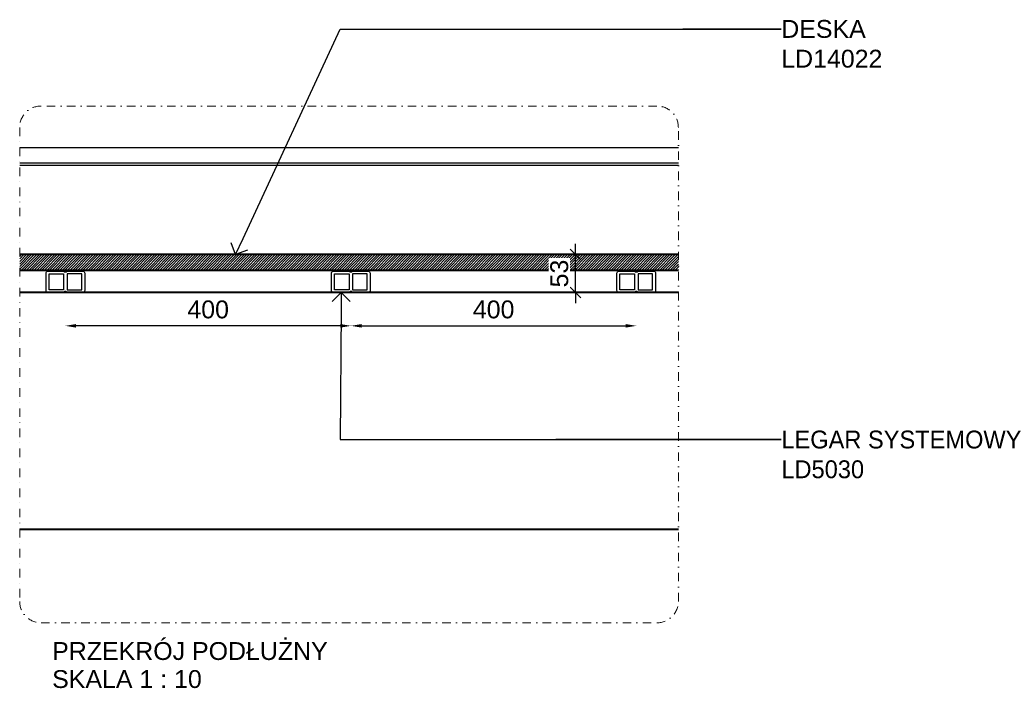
# Model space of a CAD drawing. Header units: millimetres. Extents: x -1898 to 1013, y -439 to 713.
# Tile 1 of 54: x -1898 to -518, y -439 to 497. Entities that reach past the tile are written whole.
import ezdxf
from ezdxf import colors
from ezdxf.entities.mleader import LeaderData, LeaderLine
from ezdxf.math import Vec2, Vec3

# ---------------------------------------------------------------- set-up
doc = ezdxf.new("R2010")
doc.units = ezdxf.units.MM
doc.linetypes.add('Dash dot', pattern=[1.4, 0.6, -0.4, 0, -0.4])
for name, color, linetype, lineweight in [('A-ANNO-DIMS', 7, 'Continuous', 9), ('A-ANNO-SYMB', 7, 'Continuous', 9), ('ecoteak_schody', 7, 'Continuous', 40), ('G-ANNO-DIMS', 7, 'Continuous', 9)]:
    doc.layers.add(name, color=color, linetype=linetype, lineweight=lineweight)
doc.layers.add('ecoteak_profil', color=2, linetype='Continuous')
doc.layers.add('ecoteak_szraf', color=8, linetype='Continuous')
doc.styles.add('ID_Arial_skala 1 100', font='arial.ttf', dxfattribs={"height": 25})
doc.dimstyles.new('ID_Arial skala 1 100', dxfattribs={"dimscale": 30.48, "dimtxt": 25, "dimasz": 0.492126, "dimexe": 0.492126, "dimexo": 0.492126, "dimgap": 0.328084, "dimtad": 1, "dimdec": 0, "dimzin": 0, "dimdsep": 46, "dimtxsty": 'ID_Arial_skala 1 100', "dimblk1": 'OBLIQUE', "dimblk2": 'OBLIQUE', "dimsah": 1, "dimcen": 0.09, "dimdle": 0.328084, "dimse1": 1, "dimse2": 1, "dimazin": 0, "dimtfac": 1, "dimtdec": 0, "dimtix": 1, "dimtmove": 0, "dimatfit": 3, "dimfxl": 1, "dimtvp": 1, "dimtfill": 1, "dimtolj": 1, "dimtzin": 0, "dimarcsym": 2})
doc.dimstyles.new('ID_Arial skala 1 100_strzalki', dxfattribs={"dimscale": 30.48, "dimtxt": 25, "dimasz": 0.492126, "dimexe": 0.492126, "dimexo": 0.492126, "dimgap": 0.328084, "dimtad": 1, "dimdec": 0, "dimzin": 0, "dimdsep": 46, "dimtxsty": 'ID_Arial_skala 1 100', "dimblk2": 'OBLIQUE', "dimcen": 0.09, "dimdle": 0.328084, "dimse1": 1, "dimse2": 1, "dimazin": 0, "dimtfac": 1, "dimtdec": 0, "dimtix": 1, "dimtmove": 0, "dimatfit": 3, "dimfxl": 1, "dimtvp": 1, "dimtfill": 1, "dimtolj": 1, "dimtzin": 0, "dimarcsym": 2})

# ---------------------------------------------------------------- blocks, each defined once
blk = doc.blocks.new('A$Ca4ab3ae8')
at = {"layer": 'ecoteak_profil'}
blk.add_lwpolyline([(-40, 19.8, -0.407658), (-37, 22.8), (-15.6, 22.8), (-15, 22.6), (-14.5, 21.7), (-14, 21.5), (-11.7, 21.5), (-11.3, 21.7), (-10.8, 22.6), (-10.2, 22.8), (11.2, 22.8, -0.407847), (14.2, 19.8), (14.2, -4.2, -0.410527), (11.2, -7.2), (-10.2, -7.2), (-10.8, -7), (-11.3, -6.1), (-11.7, -6), (-14, -6), (-14.5, -6.1), (-15, -7), (-15.6, -7.2), (-37, -7.2, -0.408722), (-40, -4.2)], format="xyb", close=True, dxfattribs=at)
for points in [[(-35.8, 18.9), (-15.3, 18.9), (-15.3, -3.3), (-35.8, -3.3)], [(-10.5, -3.3), (10, -3.3), (10, 18.9), (-10.5, 18.9)]]:
    blk.add_lwpolyline(points, close=True, dxfattribs=at)
blk = doc.blocks.new('*D165')
at = {"layer": 'A-ANNO-DIMS', "color": 0, "lineweight": -2, "transparency": 16777216}
blk.add_line((-1418.6, 68.4), (-1048.6, 68.4), dxfattribs=at)
at = {"layer": 'A-ANNO-DIMS', "color": 0, "transparency": 16777216}
for points in [[(-1418.6, 70.9), (-1418.6, 65.9), (-1433.6, 68.4)], [(-1048.6, 70.9), (-1048.6, 65.9), (-1033.6, 68.4)]]:
    blk.add_solid(points, dxfattribs=at)
at = {"layer": 'Defpoints', "color": 0, "transparency": 16777216}
for p in [(-1433.6, 116.3), (-1033.6, 116.3), (-1033.6, 68.4)]:
    blk.add_point(p, dxfattribs=at)
at = {"layer": 'A-ANNO-DIMS', "color": 0, "transparency": 16777216, "insert": (-1233.6, 91.2), "char_height": 25, "attachment_point": 5, "style": 'ID_Arial_skala 1 100', "bg_fill": 3, "box_fill_scale": 1.1, "bg_fill_color": 256, "bg_fill_true_color": 13158600, "bg_fill_transparency": 0}
blk.add_mtext('\\A1;400', dxfattribs=at)
blk = doc.blocks.new('_Oblique')
at = {"color": 0, "linetype": 'ByBlock', "lineweight": -2}
blk.add_line((-0.5, -0.5), (0.5, 0.5), dxfattribs=at)
blk = doc.blocks.new('*D171')
at = {"layer": 'A-ANNO-DIMS', "color": 0, "lineweight": -2, "transparency": 16777216}
for p, q in [((-1118.7, 168.1), (-1118.7, 183.1)), ((-1118.7, 115.1), (-1118.7, 168.1)), ((-1118.7, 115.1), (-1118.7, 100.1))]:
    blk.add_line(p, q, dxfattribs=at)
at = {"layer": 'Defpoints', "color": 0, "transparency": 16777216}
for p in [(-1118.7, 168.1), (-1011.5, 168.1), (-1011.5, 115.1)]:
    blk.add_point(p, dxfattribs=at)
at = {"layer": 'A-ANNO-DIMS', "color": 0, "lineweight": -2, "transparency": 16777216, "xscale": 15, "yscale": 15, "zscale": 15}
for p, rotation in [((-1118.7, 168.1), 270), ((-1118.7, 115.1), 90)]:
    blk.add_blockref('_Oblique', p, dxfattribs=dict(at, rotation=rotation))
at = {"layer": 'A-ANNO-DIMS', "color": 0, "transparency": 16777216, "insert": (-1141.5, 141.6), "char_height": 25, "attachment_point": 5, "rotation": 90, "style": 'ID_Arial_skala 1 100', "bg_fill": 3, "box_fill_scale": 1.1, "bg_fill_color": 256, "bg_fill_true_color": 13158600, "bg_fill_transparency": 0}
blk.add_mtext('\\A1;53', dxfattribs=at)
blk = doc.blocks.new('*D173')
at = {"layer": 'A-ANNO-DIMS', "color": 0, "lineweight": -2, "transparency": 16777216}
blk.add_line((-1448.6, 68.4), (-1818.6, 68.4), dxfattribs=at)
at = {"layer": 'A-ANNO-DIMS', "color": 0, "transparency": 16777216}
for points in [[(-1818.6, 70.9), (-1818.6, 65.9), (-1833.6, 68.4)], [(-1448.6, 70.9), (-1448.6, 65.9), (-1433.6, 68.4)]]:
    blk.add_solid(points, dxfattribs=at)
at = {"layer": 'Defpoints', "color": 0, "transparency": 16777216}
for p in [(-1833.6, 116.7), (-1433.6, 116.3), (-1833.6, 68.4)]:
    blk.add_point(p, dxfattribs=at)
at = {"layer": 'A-ANNO-DIMS', "color": 0, "transparency": 16777216, "insert": (-1633.6, 91.2), "char_height": 25, "attachment_point": 5, "style": 'ID_Arial_skala 1 100', "bg_fill": 3, "box_fill_scale": 1.1, "bg_fill_color": 256, "bg_fill_true_color": 13158600, "bg_fill_transparency": 0}
blk.add_mtext('\\A1;400', dxfattribs=at)
blk = doc.blocks.new('_Open90')
at = {"color": 0, "linetype": 'ByBlock', "lineweight": -2}
for p, q in [((0, 0), (-1, 0)), ((-0.5, 0.5), (0, 0)), ((0, 0), (-0.5, -0.5))]:
    blk.add_line(p, q, dxfattribs=at)

msp = doc.modelspace()

# ---------------------------------------------------------------- hatches: boundary and pattern name
at = {"layer": 'ecoteak_szraf'}
h = msp.add_hatch(dxfattribs=at)
h.set_pattern_fill('LINE', color=256, scale=0.8, angle=45, style=0)
h.set_pattern_definition([(45, (-303.2792, 0), (-1.7960512, 1.7960512), [])])
h.paths.add_polyline_path([(-1897.7, 168.1), (-1897.7, 146.1), (-974.8, 146.1), (-974.8, 168.1)])

# ---------------------------------------------------------------- linework, layer by layer
at = {"layer": 'A-ANNO-SYMB', "linetype": 'Dash dot', "ltscale": 20}
msp.add_lwpolyline([(-1867.7, -347.5), (-1004.8, -347.5, 0.414214), (-974.8, -317.5), (-974.8, 346.2, 0.414214), (-1004.8, 376.2), (-1867.7, 376.2, 0.414214), (-1897.7, 346.2), (-1897.7, -317.5, 0.414214)], format="xyb", close=True, dxfattribs=at)
at = {"layer": 'ecoteak_profil'}
for points in [[(-974.8, 317.6), (-1897.7, 317.6)], [(-974.8, 296.2), (-1897.7, 296.2)], [(-974.8, 292.7), (-1897.7, 292.7)]]:
    msp.add_lwpolyline(points, dxfattribs=at)
at = {"layer": 'ecoteak_schody'}
for points in [[(-974.8, 168.1), (-1897.7, 168.1)], [(-974.8, 146.1), (-1897.7, 146.1)], [(-974.8, 115.1), (-1897.7, 115.1)], [(-974.8, -216.8), (-1897.7, -216.8)]]:
    msp.add_lwpolyline(points, dxfattribs=at)

# ---------------------------------------------------------------- block references
at = {"layer": 'ecoteak_profil'}
for p in [(-1820.8, 122.3), (-1420.8, 122.3)]:
    msp.add_blockref('A$Ca4ab3ae8', p, dxfattribs=at)
at = {"layer": 'ecoteak_schody'}
msp.add_blockref('A$Ca4ab3ae8', (-1020.8, 122.3), dxfattribs=at)

# ---------------------------------------------------------------- texts
at = {"layer": 'G-ANNO-DIMS', "insert": (-1852.2, -374.5), "char_height": 25, "width": 418.81, "attachment_point": 1, "line_spacing_factor": 0.941778, "style": 'ID_Arial_skala 1 100', "bg_fill": 3, "box_fill_scale": 1.25, "bg_fill_color": 256, "bg_fill_true_color": 13158600, "bg_fill_transparency": 0}
msp.add_mtext('PRZEKRÓJ PODŁUŻNY\\PSKALA 1 : 10 ', dxfattribs=at)

# ---------------------------------------------------------------- next in the draw order: dimensions: what is measured, and where the dimension line sits
at = {"layer": 'A-ANNO-DIMS'}
dim = msp.add_linear_dim(base=(-1033.6, 68.4), p1=(-1433.6, 116.3), p2=(-1033.6, 116.3), dimstyle='ID_Arial skala 1 100_strzalki', override={"dimpost": '<>'}, dxfattribs=at)
dim.commit()
dim.dimension.update_dxf_attribs({"geometry": '*D165', "text_midpoint": (-1233.6, 91.2)})

# ---------------------------------------------------------------- next in the draw order: dimensions: what is measured, and where the dimension line sits
dim = msp.add_linear_dim(base=(-1118.7, 168.1), p1=(-1011.5, 115.1), p2=(-1011.5, 168.1), angle=90, dimstyle='ID_Arial skala 1 100', override={"dimpost": '<>', "dimfxl": 250}, dxfattribs=at)
dim.commit()
dim.dimension.update_dxf_attribs({"geometry": '*D171', "text_midpoint": (-1141.5, 141.6)})
dim = msp.add_linear_dim(base=(-1833.6, 68.4), p1=(-1433.6, 116.3), p2=(-1833.6, 116.7), dimstyle='ID_Arial skala 1 100_strzalki', override={"dimpost": '<>'}, dxfattribs=at)
dim.commit()
dim.dimension.update_dxf_attribs({"geometry": '*D173', "text_midpoint": (-1633.6, 91.2)})

# ---------------------------------------------------------------- next in the draw order: leaders
at = {"layer": 'G-ANNO-DIMS'}
ml = msp.add_multileader_mtext('Standard', dxfattribs=at)
ml.set_content('DESKA\\PLD14022', color=256, style='ID_Arial_skala 1 100')
ml.set_leader_properties()
ml.set_arrow_properties(name='OPEN90')
ml.build(insert=Vec2(0, 0))
ml.multileader.update_dxf_attribs({"text_right_attachment_type": 6, "dogleg_length": 0.36, "arrow_head_size": 25})
ctx = ml.context
ctx.base_point, ctx.char_height, ctx.arrow_head_size, ctx.landing_gap_size, ctx.plane_origin = Vec3(-830.7, 483.9), 25, 25, 0.09, Vec3(-1495.6, 476.8)
ctx.right_attachment = 6
notes = []
notes.append((ctx, [(0, (1, 1, 0), (-1448.5, 483.9), (1, 0), 617.9, [(0, [(-1595.1, 168.1)], 0, [])])]))
ctx.mtext.insert, ctx.mtext.flow_direction = Vec3(-830.6, 496.7), 5
ml = msp.add_multileader_mtext('Standard', dxfattribs=at)
ml.set_content('LEGAR SYSTEMOWY\\PLD5030', color=256, style='ID_Arial_skala 1 100')
ml.set_leader_properties()
ml.set_arrow_properties(name='OPEN90')
ml.build(insert=Vec2(0, 0))
ml.multileader.update_dxf_attribs({"text_right_attachment_type": 6, "dogleg_length": 0.36, "arrow_head_size": 25})
ctx = ml.context
ctx.base_point, ctx.char_height, ctx.arrow_head_size, ctx.landing_gap_size, ctx.plane_origin = Vec3(-830.7, -91), 25, 25, 0.09, Vec3(-1495.6, -98.1)
ctx.right_attachment = 6
notes.append((ctx, [(0, (1, 1, 0), (-1448.5, -91), (1, 0), 617.9, [(0, [(-1447.1, 115.1)], 0, [])])]))
ctx.mtext.insert, ctx.mtext.flow_direction = Vec3(-830.6, -78.3), 5
for ctx, leaders in notes:
    for number, flags, end, landing, length, lines in leaders:
        leader = LeaderData()
        leader.index, (leader.has_last_leader_line, leader.has_dogleg_vector, leader.attachment_direction) = number, flags
        leader.last_leader_point, leader.dogleg_vector, leader.dogleg_length = Vec3(end), Vec3(landing), length
        for number, points, colour, breaks in lines:
            line = LeaderLine()
            line.index, line.vertices, line.color, line.breaks = number, Vec3.list(points), colors.encode_raw_color(colour), breaks
            leader.lines.append(line)
        ctx.leaders.append(leader)

doc.saveas('drawing.dxf')
